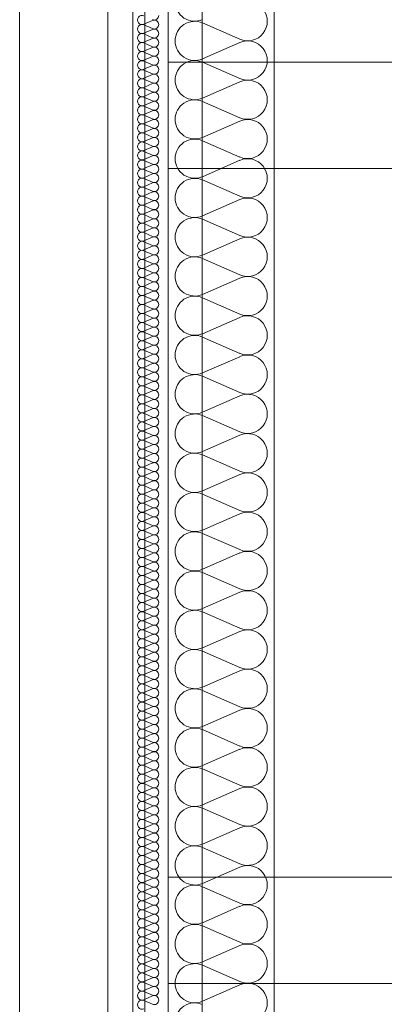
# Model space of a CAD drawing. Header units: millimetres. Extents: x 204754 to 499005, y -178579 to -103222.
# Tile 135 of 178: x 349742 to 350257, y -133309 to -131920. Entities that reach past the tile are written whole.
import ezdxf

# ---------------------------------------------------------------- set-up
doc = ezdxf.new("R2010")
doc.units = ezdxf.units.MM
doc.header["$MEASUREMENT"] = 0
doc.layers.get('0').update_dxf_attribs({"color": 252, "lineweight": 5})
for name, color, linetype, lineweight in [('Nowe_320-W Umeblowanie_Nr_pióra__103', 252, 'Continuous', 5), ('Nowe_320-W Umeblowanie_Nr_pióra__181', 252, 'Continuous', 5), ('Nowe_820-G Rysunki Obrazki_Nr_pióra__1', 252, 'Continuous', 5), ('Nowe_820-G Rysunki Obrazki_Nr_pióra__27', 252, 'Continuous', 5), ('Nowe_820-G Rysunki Obrazki_Nr_pióra__7', 252, 'Continuous', 5), ('Nowe_Nowe_220(1)-A Ściany zewnętrzne_Nr_pióra__23', 252, 'Continuous', 5)]:
    doc.layers.add(name, color=color, linetype=linetype, lineweight=lineweight)

# ---------------------------------------------------------------- blocks, each defined once
blk = doc.blocks.new('podkład 20251118')
at = {"layer": 'Nowe_320-W Umeblowanie_Nr_pióra__103', "color": 252, "linetype": 'Continuous', "lineweight": 5}
for p, q in [((350052.8, -131947.4), (350000.2, -131924.3)), ((350000.2, -131975.1), (350052.8, -131952)), ((350052.8, -132002.8), (350000.2, -131979.7)), ((350000.2, -132030.5), (350052.8, -132007.4)), ((350052.8, -132058.2), (350000.2, -132035.1)), ((350000.2, -132085.9), (350052.8, -132062.8)), ((350052.8, -132113.6), (350000.2, -132090.5)), ((350000.2, -132141.3), (350052.8, -132118.2)), ((350052.8, -132169), (350000.2, -132145.9)), ((350000.2, -132196.7), (350052.8, -132173.6)), ((350052.8, -132224.4), (350000.2, -132201.4)), ((350000.2, -132252.1), (350052.8, -132229.1)), ((350052.8, -132279.8), (350000.2, -132256.8)), ((350000.2, -132307.5), (350052.8, -132284.5)), ((350052.8, -132335.2), (350000.2, -132312.2)), ((350000.2, -132362.9), (350052.8, -132339.9)), ((350052.8, -132390.6), (350000.2, -132367.6)), ((350000.2, -132418.3), (350052.8, -132395.3)), ((350052.8, -132446), (350000.2, -132423)), ((350000.2, -132473.7), (350052.8, -132450.7)), ((350052.8, -132501.4), (350000.2, -132478.4)), ((350000.2, -132529.1), (350052.8, -132506.1)), ((350052.8, -132556.8), (350000.2, -132533.8)), ((350000.2, -132584.5), (350052.8, -132561.5)), ((350052.8, -132612.2), (350000.2, -132589.2)), ((350000.2, -132639.9), (350052.8, -132616.9)), ((350052.8, -132667.6), (350000.2, -132644.6)), ((350000.2, -132695.3), (350052.8, -132672.3)), ((350052.8, -132723), (350000.2, -132700)), ((350000.2, -132750.7), (350052.8, -132727.7)), ((350052.8, -132778.4), (350000.2, -132755.4)), ((350000.2, -132806.2), (350052.8, -132783.1)), ((350052.8, -132833.9), (350000.2, -132810.8)), ((350000.2, -132861.6), (350052.8, -132838.5)), ((350052.8, -132889.3), (350000.2, -132866.2)), ((350000.2, -132917), (350052.8, -132893.9)), ((350052.8, -132944.7), (350000.2, -132921.6)), ((350000.2, -132972.4), (350052.8, -132949.3)), ((350052.8, -133000.1), (350000.2, -132977)), ((350000.2, -133027.8), (350052.8, -133004.7)), ((350052.8, -133055.5), (350000.2, -133032.4)), ((350000.2, -133083.2), (350052.8, -133060.1)), ((350052.8, -133110.9), (350000.2, -133087.8)), ((350000.2, -133138.6), (350052.8, -133115.5)), ((350052.8, -133166.3), (350000.2, -133143.2)), ((350000.2, -133194), (350052.8, -133170.9)), ((350052.8, -133221.7), (350000.2, -133198.6)), ((350000.2, -133249.4), (350052.8, -133226.3)), ((350052.8, -133277.1), (350000.2, -133254)), ((350000.2, -133304.8), (350052.8, -133281.7))]:
    blk.add_line(p, q, dxfattribs=at)
at = {"layer": 'Nowe_320-W Umeblowanie_Nr_pióra__103', "color": 252, "linetype": 'Continuous', "lineweight": 5, "extrusion": (0, 0, -1)}
for centre, major_axis, start_param, end_param in [((350063.9, -131922), (-27.7, 0), 1.158002, 5.125182), ((349989.1, -131894.3), (27.7, 0), 1.158003, 3.141593), ((349989.1, -131949.7), (-27.7, 0), 0, 1.98359), ((350063.9, -131977.4), (-27.7, 0), 1.158002, 5.125182), ((349989.1, -131949.7), (27.7, 0), 1.158003, 3.141593), ((349989.1, -132005.1), (-27.7, 0), 0, 1.98359), ((350063.9, -132032.8), (-27.7, 0), 1.158002, 5.125182), ((349989.1, -132005.1), (27.7, 0), 1.158003, 3.141593), ((349989.1, -132060.5), (-27.7, 0), 0, 1.98359), ((350063.9, -132088.2), (-27.7, 0), 1.158002, 5.125182), ((349989.1, -132060.5), (27.7, 0), 1.158003, 3.141593), ((349989.1, -132115.9), (-27.7, 0), 0, 1.98359), ((350063.9, -132143.6), (27.7, 0), 4.299595, 8.266775), ((349989.1, -132115.9), (-27.7, 0), 4.299596, 6.283185), ((349989.1, -132171.3), (-27.7, 0), 0, 1.98359), ((350063.9, -132199), (27.7, 0), 4.299595, 8.266775), ((349989.1, -132171.3), (-27.7, 0), 4.299596, 6.283185), ((349989.1, -132226.7), (-27.7, 0), 0, 1.98359), ((350063.9, -132254.4), (27.7, 0), 4.299595, 8.266775), ((349989.1, -132226.7), (-27.7, 0), 4.299596, 6.283185), ((349989.1, -132282.1), (-27.7, 0), 0, 1.98359), ((350063.9, -132309.8), (27.7, 0), 4.299595, 8.266775), ((349989.1, -132282.1), (-27.7, 0), 4.299596, 6.283185), ((349989.1, -132337.5), (-27.7, 0), 0, 1.98359), ((350063.9, -132365.2), (-27.7, 0), 1.158002, 5.125182), ((349989.1, -132337.5), (-27.7, 0), 4.299596, 6.283185), ((349989.1, -132392.9), (-27.7, 0), 0, 1.98359), ((350063.9, -132420.6), (-27.7, 0), 1.158002, 5.125182), ((349989.1, -132392.9), (-27.7, 0), 4.299596, 6.283185), ((349989.1, -132448.3), (-27.7, 0), 0, 1.98359), ((350063.9, -132476), (-27.7, 0), 1.158002, 5.125182), ((349989.1, -132448.3), (27.7, 0), 1.158003, 3.141593), ((349989.1, -132503.8), (-27.7, 0), 0, 1.98359), ((350063.9, -132531.5), (-27.7, 0), 1.158002, 5.125182), ((349989.1, -132503.8), (27.7, 0), 1.158003, 3.141593), ((349989.1, -132559.2), (-27.7, 0), 0, 1.98359), ((350063.9, -132586.9), (-27.7, 0), 1.158002, 5.125182), ((349989.1, -132559.2), (27.7, 0), 1.158003, 3.141593), ((349989.1, -132614.6), (-27.7, 0), 0, 1.98359), ((350063.9, -132642.3), (-27.7, 0), 1.158002, 5.125182), ((349989.1, -132614.6), (27.7, 0), 1.158003, 3.141593), ((349989.1, -132670), (-27.7, 0), 0, 1.98359), ((350063.9, -132697.7), (-27.7, 0), 1.158002, 5.125182), ((349989.1, -132670), (27.7, 0), 1.158003, 3.141593), ((349989.1, -132725.4), (-27.7, 0), 0, 1.98359), ((350063.9, -132753.1), (-27.7, 0), 1.158002, 5.125182), ((349989.1, -132725.4), (27.7, 0), 1.158003, 3.141593), ((349989.1, -132780.8), (-27.7, 0), 0, 1.98359), ((349989.1, -132780.8), (27.7, 0), 1.158003, 3.141593), ((350063.9, -132808.5), (-27.7, 0), 1.158002, 5.125182), ((349989.1, -132836.2), (-27.7, 0), 0, 1.98359), ((349989.1, -132836.2), (27.7, 0), 1.158003, 3.141593), ((350063.9, -132863.9), (-27.7, 0), 1.158002, 5.125182), ((349989.1, -132891.6), (-27.7, 0), 0, 1.98359), ((349989.1, -132891.6), (27.7, 0), 1.158003, 3.141593), ((350063.9, -132919.3), (27.7, 0), 4.299595, 8.266775), ((349989.1, -132947), (-27.7, 0), 0, 1.98359), ((349989.1, -132947), (-27.7, 0), 4.299596, 6.283185), ((350063.9, -132974.7), (27.7, 0), 4.299595, 8.266775), ((349989.1, -133002.4), (-27.7, 0), 0, 1.98359), ((349989.1, -133002.4), (-27.7, 0), 4.299596, 6.283185), ((350063.9, -133030.1), (27.7, 0), 4.299595, 8.266775), ((349989.1, -133057.8), (-27.7, 0), 0, 1.98359), ((349989.1, -133057.8), (-27.7, 0), 4.299596, 6.283185), ((350063.9, -133085.5), (-27.7, 0), 1.158002, 5.125182), ((349989.1, -133113.2), (-27.7, 0), 0, 1.98359), ((349989.1, -133113.2), (-27.7, 0), 4.299596, 6.283185), ((350063.9, -133140.9), (-27.7, 0), 1.158002, 5.125182), ((349989.1, -133168.6), (-27.7, 0), 0, 1.98359), ((349989.1, -133168.6), (-27.7, 0), 4.299596, 6.283185), ((350063.9, -133196.3), (-27.7, 0), 1.158002, 5.125182), ((349989.1, -133224), (-27.7, 0), 0, 1.98359), ((349989.1, -133224), (27.7, 0), 1.158003, 3.141593), ((350063.9, -133251.7), (-27.7, 0), 1.158002, 5.125182), ((349989.1, -133279.4), (-27.7, 0), 0, 1.98359), ((349989.1, -133279.4), (27.7, 0), 1.158003, 3.141593), ((350063.9, -133307.1), (-27.7, 0), 1.158002, 5.125182), ((349989.1, -133334.8), (-27.7, 0), 0, 1.98359)]:
    blk.add_ellipse(centre, major_axis=major_axis, ratio=0.998041, start_param=start_param, end_param=end_param, dxfattribs=at)
at = {"layer": 'Nowe_320-W Umeblowanie_Nr_pióra__181', "color": 252, "linetype": 'Continuous', "lineweight": 5}
for p, q in [((349929.5, -131920.8), (349917.4, -131926.1)), ((349917.4, -131927.1), (349929.5, -131932.4)), ((349929.5, -131933.5), (349917.4, -131938.8)), ((349917.4, -131939.9), (349929.5, -131945.2)), ((349929.5, -131946.3), (349917.4, -131951.6)), ((349917.4, -131952.6), (349929.5, -131957.9)), ((349929.5, -131959), (349917.4, -131964.3)), ((349917.4, -131965.4), (349929.5, -131970.7)), ((349929.5, -131971.7), (349917.4, -131977.1)), ((349917.4, -131978.1), (349929.5, -131983.4)), ((349929.5, -131984.5), (349917.4, -131989.8)), ((349917.4, -131990.9), (349929.5, -131996.2)), ((349929.5, -131997.2), (349917.4, -132002.5)), ((349917.4, -132003.6), (349929.5, -132008.9)), ((349929.5, -132010), (349917.4, -132015.3)), ((349917.4, -132016.4), (349929.5, -132021.7)), ((349929.5, -132022.7), (349917.4, -132028)), ((349917.4, -132029.1), (349929.5, -132034.4)), ((349929.5, -132035.5), (349917.4, -132040.8)), ((349917.4, -132041.9), (349929.5, -132047.2)), ((349929.5, -132048.2), (349917.4, -132053.5)), ((349917.4, -132054.6), (349929.5, -132059.9)), ((349929.5, -132061), (349917.4, -132066.3)), ((349917.4, -132067.3), (349929.5, -132072.6)), ((349929.5, -132073.7), (349917.4, -132079)), ((349917.4, -132080.1), (349929.5, -132085.4)), ((349929.5, -132086.5), (349917.4, -132091.8)), ((349917.4, -132092.8), (349929.5, -132098.1)), ((349929.5, -132099.2), (349917.4, -132104.5)), ((349917.4, -132105.6), (349929.5, -132110.9)), ((349929.5, -132112), (349917.4, -132117.3)), ((349917.4, -132118.3), (349929.5, -132123.6)), ((349929.5, -132124.7), (349917.4, -132130)), ((349917.4, -132131.1), (349929.5, -132136.4)), ((349929.5, -132137.5), (349917.4, -132142.8)), ((349917.4, -132143.8), (349929.5, -132149.1)), ((349929.5, -132150.2), (349917.4, -132155.5)), ((349917.4, -132156.6), (349929.5, -132161.9)), ((349929.5, -132162.9), (349917.4, -132168.2)), ((349917.4, -132169.3), (349929.5, -132174.6)), ((349929.5, -132175.7), (349917.4, -132181)), ((349917.4, -132182.1), (349929.5, -132187.4)), ((349929.5, -132188.4), (349917.4, -132193.7)), ((349917.4, -132194.8), (349929.5, -132200.1)), ((349929.5, -132201.2), (349917.4, -132206.5)), ((349917.4, -132207.6), (349929.5, -132212.9)), ((349929.5, -132213.9), (349917.4, -132219.2)), ((349917.4, -132220.3), (349929.5, -132225.6)), ((349929.5, -132226.7), (349917.4, -132232)), ((349917.4, -132233.1), (349929.5, -132238.4)), ((349929.5, -132239.4), (349917.4, -132244.7)), ((349917.4, -132245.8), (349929.5, -132251.1)), ((349929.5, -132252.2), (349917.4, -132257.5)), ((349917.4, -132258.5), (349929.5, -132263.8)), ((349929.5, -132264.9), (349917.4, -132270.2)), ((349917.4, -132271.3), (349929.5, -132276.6)), ((349929.5, -132277.7), (349917.4, -132283)), ((349917.4, -132284), (349929.5, -132289.3)), ((349929.5, -132290.4), (349917.4, -132295.7)), ((349917.4, -132296.8), (349929.5, -132302.1)), ((349929.5, -132303.2), (349917.4, -132308.5)), ((349917.4, -132309.5), (349929.5, -132314.8)), ((349929.5, -132315.9), (349917.4, -132321.2)), ((349917.4, -132322.3), (349929.5, -132327.6)), ((349929.5, -132328.6), (349917.4, -132334)), ((349917.4, -132335), (349929.5, -132340.3)), ((349929.5, -132341.4), (349917.4, -132346.7)), ((349917.4, -132347.8), (349929.5, -132353.1)), ((349929.5, -132354.1), (349917.4, -132359.4)), ((349917.4, -132360.5), (349929.5, -132365.8)), ((349929.5, -132366.9), (349917.4, -132372.2)), ((349917.4, -132373.3), (349929.5, -132378.6)), ((349929.5, -132379.6), (349917.4, -132384.9)), ((349917.4, -132386), (349929.5, -132391.3)), ((349929.5, -132392.4), (349917.4, -132397.7)), ((349917.4, -132398.8), (349929.5, -132404.1)), ((349929.5, -132405.1), (349917.4, -132410.4)), ((349917.4, -132411.5), (349929.5, -132416.8)), ((349929.5, -132417.9), (349917.4, -132423.2)), ((349917.4, -132424.2), (349929.5, -132429.5)), ((349929.5, -132430.6), (349917.4, -132435.9)), ((349917.4, -132437), (349929.5, -132442.3)), ((349929.5, -132443.4), (349917.4, -132448.7)), ((349917.4, -132449.7), (349929.5, -132455)), ((349929.5, -132456.1), (349917.4, -132461.4)), ((349917.4, -132462.5), (349929.5, -132467.8)), ((349929.5, -132468.9), (349917.4, -132474.2)), ((349917.4, -132475.2), (349929.5, -132480.5)), ((349929.5, -132481.6), (349917.4, -132486.9)), ((349917.4, -132488), (349929.5, -132493.3)), ((349929.5, -132494.4), (349917.4, -132499.7)), ((349917.4, -132500.7), (349929.5, -132506)), ((349929.5, -132507.1), (349917.4, -132512.4)), ((349917.4, -132513.5), (349929.5, -132518.8)), ((349929.5, -132519.8), (349917.4, -132525.1)), ((349917.4, -132526.2), (349929.5, -132531.5)), ((349929.5, -132532.6), (349917.4, -132537.9)), ((349917.4, -132539), (349929.5, -132544.3)), ((349929.5, -132545.3), (349917.4, -132550.6)), ((349917.4, -132551.7), (349929.5, -132557)), ((349929.5, -132558.1), (349917.4, -132563.4)), ((349917.4, -132564.5), (349929.5, -132569.8)), ((349929.5, -132570.8), (349917.4, -132576.1)), ((349917.4, -132577.2), (349929.5, -132582.5)), ((349929.5, -132583.6), (349917.4, -132588.9)), ((349917.4, -132589.9), (349929.5, -132595.3)), ((349929.5, -132596.3), (349917.4, -132601.6)), ((349917.4, -132602.7), (349929.5, -132608)), ((349929.5, -132609.1), (349917.4, -132614.4)), ((349917.4, -132615.4), (349929.5, -132620.7)), ((349929.5, -132621.8), (349917.4, -132627.1)), ((349917.4, -132628.2), (349929.5, -132633.5)), ((349929.5, -132634.6), (349917.4, -132639.9)), ((349917.4, -132640.9), (349929.5, -132646.2)), ((349929.5, -132647.3), (349917.4, -132652.6)), ((349917.4, -132653.7), (349929.5, -132659)), ((349929.5, -132660.1), (349917.4, -132665.4)), ((349917.4, -132666.4), (349929.5, -132671.7)), ((349929.5, -132672.8), (349917.4, -132678.1)), ((349917.4, -132679.2), (349929.5, -132684.5)), ((349929.5, -132685.5), (349917.4, -132690.8)), ((349917.4, -132691.9), (349929.5, -132697.2)), ((349929.5, -132698.3), (349917.4, -132703.6)), ((349917.4, -132704.7), (349929.5, -132710)), ((349929.5, -132711), (349917.4, -132716.3)), ((349917.4, -132717.4), (349929.5, -132722.7)), ((349929.5, -132723.8), (349917.4, -132729.1)), ((349917.4, -132730.2), (349929.5, -132735.5)), ((349929.5, -132736.5), (349917.4, -132741.8)), ((349917.4, -132742.9), (349929.5, -132748.2)), ((349929.5, -132749.3), (349917.4, -132754.6)), ((349917.4, -132755.7), (349929.5, -132761)), ((349929.5, -132762), (349917.4, -132767.3)), ((349917.4, -132768.4), (349929.5, -132773.7)), ((349929.5, -132774.8), (349917.4, -132780.1)), ((349917.4, -132781.1), (349929.5, -132786.4)), ((349929.5, -132787.5), (349917.4, -132792.8)), ((349917.4, -132793.9), (349929.5, -132799.2)), ((349929.5, -132800.3), (349917.4, -132805.6)), ((349917.4, -132806.6), (349929.5, -132811.9)), ((349929.5, -132813), (349917.4, -132818.3)), ((349917.4, -132819.4), (349929.5, -132824.7)), ((349929.5, -132825.8), (349917.4, -132831.1)), ((349917.4, -132832.1), (349929.5, -132837.4)), ((349929.5, -132838.5), (349917.4, -132843.8)), ((349917.4, -132844.9), (349929.5, -132850.2)), ((349929.5, -132851.3), (349917.4, -132856.6)), ((349917.4, -132857.6), (349929.5, -132862.9)), ((349929.5, -132864), (349917.4, -132869.3)), ((349917.4, -132870.4), (349929.5, -132875.7)), ((349929.5, -132876.7), (349917.4, -132882)), ((349917.4, -132883.1), (349929.5, -132888.4)), ((349929.5, -132889.5), (349917.4, -132894.8)), ((349917.4, -132895.9), (349929.5, -132901.2)), ((349929.5, -132902.2), (349917.4, -132907.5)), ((349917.4, -132908.6), (349929.5, -132913.9)), ((349929.5, -132915), (349917.4, -132920.3)), ((349917.4, -132921.4), (349929.5, -132926.7)), ((349929.5, -132927.7), (349917.4, -132933)), ((349917.4, -132934.1), (349929.5, -132939.4)), ((349929.5, -132940.5), (349917.4, -132945.8)), ((349917.4, -132946.8), (349929.5, -132952.2)), ((349929.5, -132953.2), (349917.4, -132958.5)), ((349917.4, -132959.6), (349929.5, -132964.9)), ((349929.5, -132966), (349917.4, -132971.3)), ((349917.4, -132972.3), (349929.5, -132977.6)), ((349929.5, -132978.7), (349917.4, -132984)), ((349917.4, -132985.1), (349929.5, -132990.4)), ((349929.5, -132991.5), (349917.4, -132996.8)), ((349917.4, -132997.8), (349929.5, -133003.1)), ((349929.5, -133004.2), (349917.4, -133009.5)), ((349917.4, -133010.6), (349929.5, -133015.9)), ((349929.5, -133017), (349917.4, -133022.3)), ((349917.4, -133023.3), (349929.5, -133028.6)), ((349929.5, -133029.7), (349917.4, -133035)), ((349917.4, -133036.1), (349929.5, -133041.4)), ((349929.5, -133042.4), (349917.4, -133047.7)), ((349917.4, -133048.8), (349929.5, -133054.1)), ((349929.5, -133055.2), (349917.4, -133060.5)), ((349917.4, -133061.6), (349929.5, -133066.9)), ((349929.5, -133067.9), (349917.4, -133073.2)), ((349917.4, -133074.3), (349929.5, -133079.6)), ((349929.5, -133080.7), (349917.4, -133086)), ((349917.4, -133087.1), (349929.5, -133092.4)), ((349929.5, -133093.4), (349917.4, -133098.7)), ((349917.4, -133099.8), (349929.5, -133105.1)), ((349929.5, -133106.2), (349917.4, -133111.5)), ((349917.4, -133112.6), (349929.5, -133117.9)), ((349929.5, -133118.9), (349917.4, -133124.2)), ((349917.4, -133125.3), (349929.5, -133130.6)), ((349929.5, -133131.7), (349917.4, -133137)), ((349917.4, -133138), (349929.5, -133143.3)), ((349929.5, -133144.4), (349917.4, -133149.7)), ((349917.4, -133150.8), (349929.5, -133156.1)), ((349929.5, -133157.2), (349917.4, -133162.5)), ((349917.4, -133163.5), (349929.5, -133168.8)), ((349929.5, -133169.9), (349917.4, -133175.2)), ((349917.4, -133176.3), (349929.5, -133181.6)), ((349929.5, -133182.7), (349917.4, -133188)), ((349917.4, -133189), (349929.5, -133194.3)), ((349929.5, -133195.4), (349917.4, -133200.7)), ((349917.4, -133201.8), (349929.5, -133207.1)), ((349929.5, -133208.1), (349917.4, -133213.5)), ((349917.4, -133214.5), (349929.5, -133219.8)), ((349929.5, -133220.9), (349917.4, -133226.2)), ((349917.4, -133227.3), (349929.5, -133232.6)), ((349929.5, -133233.6), (349917.4, -133238.9)), ((349917.4, -133240), (349929.5, -133245.3)), ((349929.5, -133246.4), (349917.4, -133251.7)), ((349917.4, -133252.8), (349929.5, -133258.1)), ((349929.5, -133259.1), (349917.4, -133264.4)), ((349917.4, -133265.5), (349929.5, -133270.8)), ((349929.5, -133271.9), (349917.4, -133277.2)), ((349917.4, -133278.3), (349929.5, -133283.6)), ((349929.5, -133284.6), (349917.4, -133289.9)), ((349917.4, -133291), (349929.5, -133296.3)), ((349929.5, -133297.4), (349917.4, -133302.7)), ((349917.4, -133303.7), (349929.5, -133309.1))]:
    blk.add_line(p, q, dxfattribs=at)
at = {"layer": 'Nowe_320-W Umeblowanie_Nr_pióra__181', "color": 252, "linetype": 'Continuous', "lineweight": 5, "extrusion": (0, 0, -1)}
for centre, major_axis, start_param, end_param in [((349914.8, -131920.2), (-6.38, 0), 4.299595, 8.266775), ((349932, -131913.9), (-6.38, 0), 3.141593, 5.125182), ((349914.8, -131933), (-6.38, 0), 4.299595, 8.266775), ((349932, -131926.6), (6.38, 0), 4.299596, 6.283185), ((349932, -131926.6), (-6.38, 0), 3.141593, 5.125182), ((349932, -131939.3), (6.38, 0), 4.299596, 6.283185), ((349914.8, -131945.7), (6.38, 0), 1.158002, 5.125182), ((349932, -131939.3), (-6.38, 0), 3.141593, 5.125182), ((349932, -131952.1), (6.38, 0), 4.299596, 6.283185), ((349914.8, -131958.5), (6.38, 0), 1.158002, 5.125182), ((349932, -131952.1), (-6.38, 0), 3.141593, 5.125182), ((349932, -131964.8), (-6.38, 0), 1.158003, 3.141593), ((349914.8, -131971.2), (6.38, 0), 1.158002, 5.125182), ((349932, -131964.8), (-6.38, 0), 3.141593, 5.125182), ((349932, -131977.6), (-6.38, 0), 1.158003, 3.141593), ((349914.8, -131984), (6.38, 0), 1.158002, 5.125182), ((349932, -131977.6), (-6.38, 0), 3.141593, 5.125182), ((349932, -131990.3), (-6.38, 0), 1.158003, 3.141593), ((349914.8, -131996.7), (6.38, 0), 1.158002, 5.125182), ((349914.8, -132009.5), (6.38, 0), 1.158002, 5.125182), ((349932, -131990.3), (-6.38, 0), 3.141593, 5.125182), ((349932, -132003.1), (-6.38, 0), 1.158003, 3.141593), ((349914.8, -132022.2), (-6.38, 0), 4.299595, 8.266775), ((349932, -132003.1), (-6.38, 0), 3.141593, 5.125182), ((349932, -132015.8), (6.38, 0), 4.299596, 6.283185), ((349932, -132015.8), (-6.38, 0), 3.141593, 5.125182), ((349914.8, -132034.9), (-6.38, 0), 4.299595, 8.266775), ((349932, -132028.6), (6.38, 0), 4.299596, 6.283185), ((349932, -132028.6), (-6.38, 0), 3.141593, 5.125182), ((349914.8, -132047.7), (6.38, 0), 1.158002, 5.125182), ((349932, -132041.3), (6.38, 0), 4.299596, 6.283185), ((349932, -132041.3), (-6.38, 0), 3.141593, 5.125182), ((349914.8, -132060.4), (6.38, 0), 1.158002, 5.125182), ((349932, -132054.1), (6.38, 0), 4.299596, 6.283185), ((349932, -132054.1), (-6.38, 0), 3.141593, 5.125182), ((349914.8, -132073.2), (6.38, 0), 1.158002, 5.125182), ((349932, -132066.8), (-6.38, 0), 1.158003, 3.141593), ((349932, -132066.8), (-6.38, 0), 3.141593, 5.125182), ((349914.8, -132085.9), (6.38, 0), 1.158002, 5.125182), ((349932, -132079.6), (-6.38, 0), 1.158003, 3.141593), ((349932, -132079.6), (-6.38, 0), 3.141593, 5.125182), ((349932, -132092.3), (-6.38, 0), 1.158003, 3.141593), ((349914.8, -132098.7), (6.38, 0), 1.158002, 5.125182), ((349932, -132092.3), (-6.38, 0), 3.141593, 5.125182), ((349932, -132105.1), (-6.38, 0), 1.158003, 3.141593), ((349914.8, -132111.4), (6.38, 0), 1.158002, 5.125182), ((349932, -132105.1), (-6.38, 0), 3.141593, 5.125182), ((349932, -132117.8), (6.38, 0), 4.299596, 6.283185), ((349914.8, -132124.2), (-6.38, 0), 4.299595, 8.266775), ((349932, -132117.8), (-6.38, 0), 3.141593, 5.125182), ((349932, -132130.5), (6.38, 0), 4.299596, 6.283185), ((349914.8, -132136.9), (-6.38, 0), 4.299595, 8.266775), ((349932, -132130.5), (-6.38, 0), 3.141593, 5.125182), ((349932, -132143.3), (6.38, 0), 4.299596, 6.283185), ((349914.8, -132149.7), (6.38, 0), 1.158002, 5.125182), ((349914.8, -132162.4), (6.38, 0), 1.158002, 5.125182), ((349932, -132143.3), (-6.38, 0), 3.141593, 5.125182), ((349932, -132156), (6.38, 0), 4.299596, 6.283185), ((349914.8, -132175.2), (6.38, 0), 1.158002, 5.125182), ((349932, -132156), (-6.38, 0), 3.141593, 5.125182), ((349932, -132168.8), (-6.38, 0), 1.158003, 3.141593), ((349932, -132168.8), (-6.38, 0), 3.141593, 5.125182), ((349914.8, -132187.9), (6.38, 0), 1.158002, 5.125182), ((349932, -132181.5), (-6.38, 0), 1.158003, 3.141593), ((349932, -132181.5), (-6.38, 0), 3.141593, 5.125182), ((349914.8, -132200.6), (6.38, 0), 1.158002, 5.125182), ((349932, -132194.3), (-6.38, 0), 1.158003, 3.141593), ((349932, -132194.3), (-6.38, 0), 3.141593, 5.125182), ((349914.8, -132213.4), (6.38, 0), 1.158002, 5.125182), ((349932, -132207), (-6.38, 0), 1.158003, 3.141593), ((349932, -132207), (-6.38, 0), 3.141593, 5.125182), ((349914.8, -132226.1), (-6.38, 0), 4.299595, 8.266775), ((349932, -132219.8), (6.38, 0), 4.299596, 6.283185), ((349932, -132219.8), (-6.38, 0), 3.141593, 5.125182), ((349914.8, -132238.9), (-6.38, 0), 4.299595, 8.266775), ((349932, -132232.5), (6.38, 0), 4.299596, 6.283185), ((349932, -132232.5), (-6.38, 0), 3.141593, 5.125182), ((349932, -132245.3), (6.38, 0), 4.299596, 6.283185), ((349914.8, -132251.6), (6.38, 0), 1.158002, 5.125182), ((349932, -132245.3), (-6.38, 0), 3.141593, 5.125182), ((349932, -132258), (6.38, 0), 4.299596, 6.283185), ((349914.8, -132264.4), (6.38, 0), 1.158002, 5.125182), ((349932, -132258), (-6.38, 0), 3.141593, 5.125182), ((349932, -132270.8), (-6.38, 0), 1.158003, 3.141593), ((349914.8, -132277.1), (6.38, 0), 1.158002, 5.125182), ((349932, -132270.8), (-6.38, 0), 3.141593, 5.125182), ((349932, -132283.5), (-6.38, 0), 1.158003, 3.141593), ((349914.8, -132289.9), (6.38, 0), 1.158002, 5.125182), ((349932, -132283.5), (-6.38, 0), 3.141593, 5.125182), ((349932, -132296.2), (-6.38, 0), 1.158003, 3.141593), ((349914.8, -132302.6), (6.38, 0), 1.158002, 5.125182), ((349914.8, -132315.4), (6.38, 0), 1.158002, 5.125182), ((349932, -132296.2), (-6.38, 0), 3.141593, 5.125182), ((349932, -132309), (-6.38, 0), 1.158003, 3.141593), ((349914.8, -132328.1), (-6.38, 0), 4.299595, 8.266775), ((349932, -132309), (-6.38, 0), 3.141593, 5.125182), ((349932, -132321.7), (6.38, 0), 4.299596, 6.283185), ((349932, -132321.7), (-6.38, 0), 3.141593, 5.125182), ((349914.8, -132340.9), (-6.38, 0), 4.299595, 8.266775), ((349932, -132334.5), (6.38, 0), 4.299596, 6.283185), ((349932, -132334.5), (-6.38, 0), 3.141593, 5.125182), ((349914.8, -132353.6), (6.38, 0), 1.158002, 5.125182), ((349932, -132347.2), (6.38, 0), 4.299596, 6.283185), ((349932, -132347.2), (-6.38, 0), 3.141593, 5.125182), ((349914.8, -132366.4), (6.38, 0), 1.158002, 5.125182), ((349932, -132360), (6.38, 0), 4.299596, 6.283185), ((349932, -132360), (-6.38, 0), 3.141593, 5.125182), ((349914.8, -132379.1), (6.38, 0), 1.158002, 5.125182), ((349932, -132372.7), (-6.38, 0), 1.158003, 3.141593), ((349932, -132372.7), (-6.38, 0), 3.141593, 5.125182), ((349914.8, -132391.8), (6.38, 0), 1.158002, 5.125182), ((349932, -132385.5), (-6.38, 0), 1.158003, 3.141593), ((349932, -132385.5), (-6.38, 0), 3.141593, 5.125182), ((349932, -132398.2), (-6.38, 0), 1.158003, 3.141593), ((349914.8, -132404.6), (6.38, 0), 1.158002, 5.125182), ((349932, -132398.2), (-6.38, 0), 3.141593, 5.125182), ((349932, -132411), (-6.38, 0), 1.158003, 3.141593), ((349914.8, -132417.3), (6.38, 0), 1.158002, 5.125182), ((349932, -132411), (-6.38, 0), 3.141593, 5.125182), ((349932, -132423.7), (6.38, 0), 4.299596, 6.283185), ((349914.8, -132430.1), (-6.38, 0), 4.299595, 8.266775), ((349932, -132423.7), (-6.38, 0), 3.141593, 5.125182), ((349932, -132436.5), (6.38, 0), 4.299596, 6.283185), ((349914.8, -132442.8), (-6.38, 0), 4.299595, 8.266775), ((349932, -132436.5), (-6.38, 0), 3.141593, 5.125182), ((349932, -132449.2), (6.38, 0), 4.299596, 6.283185), ((349914.8, -132455.6), (6.38, 0), 1.158002, 5.125182), ((349914.8, -132468.3), (6.38, 0), 1.158002, 5.125182), ((349932, -132449.2), (-6.38, 0), 3.141593, 5.125182), ((349932, -132462), (6.38, 0), 4.299596, 6.283185), ((349914.8, -132481.1), (6.38, 0), 1.158002, 5.125182), ((349932, -132462), (-6.38, 0), 3.141593, 5.125182), ((349932, -132474.7), (-6.38, 0), 1.158003, 3.141593), ((349932, -132474.7), (-6.38, 0), 3.141593, 5.125182), ((349914.8, -132493.8), (6.38, 0), 1.158002, 5.125182), ((349932, -132487.4), (-6.38, 0), 1.158003, 3.141593), ((349932, -132487.4), (-6.38, 0), 3.141593, 5.125182), ((349914.8, -132506.6), (6.38, 0), 1.158002, 5.125182), ((349932, -132500.2), (-6.38, 0), 1.158003, 3.141593), ((349932, -132500.2), (-6.38, 0), 3.141593, 5.125182), ((349914.8, -132519.3), (6.38, 0), 1.158002, 5.125182), ((349932, -132512.9), (-6.38, 0), 1.158003, 3.141593), ((349932, -132512.9), (-6.38, 0), 3.141593, 5.125182), ((349914.8, -132532.1), (-6.38, 0), 4.299595, 8.266775), ((349932, -132525.7), (6.38, 0), 4.299596, 6.283185), ((349932, -132525.7), (-6.38, 0), 3.141593, 5.125182), ((349914.8, -132544.8), (-6.38, 0), 4.299595, 8.266775), ((349932, -132538.4), (6.38, 0), 4.299596, 6.283185), ((349932, -132538.4), (-6.38, 0), 3.141593, 5.125182), ((349932, -132551.2), (6.38, 0), 4.299596, 6.283185), ((349914.8, -132557.5), (6.38, 0), 1.158002, 5.125182), ((349932, -132551.2), (-6.38, 0), 3.141593, 5.125182), ((349932, -132563.9), (6.38, 0), 4.299596, 6.283185), ((349914.8, -132570.3), (6.38, 0), 1.158002, 5.125182), ((349932, -132563.9), (-6.38, 0), 3.141593, 5.125182), ((349932, -132576.7), (-6.38, 0), 1.158003, 3.141593), ((349914.8, -132583), (6.38, 0), 1.158002, 5.125182), ((349932, -132576.7), (-6.38, 0), 3.141593, 5.125182), ((349932, -132589.4), (-6.38, 0), 1.158003, 3.141593), ((349914.8, -132595.8), (6.38, 0), 1.158002, 5.125182), ((349932, -132589.4), (-6.38, 0), 3.141593, 5.125182), ((349932, -132602.2), (-6.38, 0), 1.158003, 3.141593), ((349914.8, -132608.5), (6.38, 0), 1.158002, 5.125182), ((349932, -132602.2), (-6.38, 0), 3.141593, 5.125182), ((349932, -132614.9), (-6.38, 0), 1.158003, 3.141593), ((349914.8, -132621.3), (6.38, 0), 1.158002, 5.125182), ((349914.8, -132634), (-6.38, 0), 4.299595, 8.266775), ((349932, -132614.9), (-6.38, 0), 3.141593, 5.125182), ((349932, -132627.7), (6.38, 0), 4.299596, 6.283185), ((349932, -132627.7), (-6.38, 0), 3.141593, 5.125182), ((349914.8, -132646.8), (-6.38, 0), 4.299595, 8.266775), ((349932, -132640.4), (6.38, 0), 4.299596, 6.283185), ((349932, -132640.4), (-6.38, 0), 3.141593, 5.125182), ((349914.8, -132659.5), (6.38, 0), 1.158002, 5.125182), ((349932, -132653.1), (6.38, 0), 4.299596, 6.283185), ((349932, -132653.1), (-6.38, 0), 3.141593, 5.125182), ((349914.8, -132672.3), (6.38, 0), 1.158002, 5.125182), ((349932, -132665.9), (6.38, 0), 4.299596, 6.283185), ((349932, -132665.9), (-6.38, 0), 3.141593, 5.125182), ((349914.8, -132685), (6.38, 0), 1.158002, 5.125182), ((349932, -132678.6), (-6.38, 0), 1.158003, 3.141593), ((349932, -132678.6), (-6.38, 0), 3.141593, 5.125182), ((349914.8, -132697.8), (6.38, 0), 1.158002, 5.125182), ((349932, -132691.4), (-6.38, 0), 1.158003, 3.141593), ((349932, -132691.4), (-6.38, 0), 3.141593, 5.125182), ((349932, -132704.1), (-6.38, 0), 1.158003, 3.141593), ((349914.8, -132710.5), (6.38, 0), 1.158002, 5.125182), ((349932, -132704.1), (-6.38, 0), 3.141593, 5.125182), ((349932, -132716.9), (-6.38, 0), 1.158003, 3.141593), ((349914.8, -132723.3), (6.38, 0), 1.158002, 5.125182), ((349932, -132716.9), (-6.38, 0), 3.141593, 5.125182), ((349932, -132729.6), (6.38, 0), 4.299596, 6.283185), ((349914.8, -132736), (-6.38, 0), 4.299595, 8.266775), ((349932, -132729.6), (-6.38, 0), 3.141593, 5.125182), ((349932, -132742.4), (6.38, 0), 4.299596, 6.283185), ((349914.8, -132748.7), (6.38, 0), 1.158002, 5.125182), ((349932, -132742.4), (-6.38, 0), 3.141593, 5.125182), ((349932, -132755.1), (6.38, 0), 4.299596, 6.283185), ((349914.8, -132761.5), (6.38, 0), 1.158002, 5.125182), ((349932, -132755.1), (-6.38, 0), 3.141593, 5.125182), ((349932, -132767.9), (6.38, 0), 4.299596, 6.283185), ((349914.8, -132774.2), (6.38, 0), 1.158002, 5.125182), ((349914.8, -132787), (6.38, 0), 1.158002, 5.125182), ((349932, -132767.9), (-6.38, 0), 3.141593, 5.125182), ((349932, -132780.6), (-6.38, 0), 1.158003, 3.141593), ((349932, -132780.6), (-6.38, 0), 3.141593, 5.125182), ((349914.8, -132799.7), (6.38, 0), 1.158002, 5.125182), ((349932, -132793.4), (-6.38, 0), 1.158003, 3.141593), ((349932, -132793.4), (-6.38, 0), 3.141593, 5.125182), ((349914.8, -132812.5), (6.38, 0), 1.158002, 5.125182), ((349932, -132806.1), (-6.38, 0), 1.158003, 3.141593), ((349932, -132806.1), (-6.38, 0), 3.141593, 5.125182), ((349914.8, -132825.2), (6.38, 0), 1.158002, 5.125182), ((349932, -132818.8), (-6.38, 0), 1.158003, 3.141593), ((349932, -132818.8), (-6.38, 0), 3.141593, 5.125182), ((349914.8, -132838), (-6.38, 0), 4.299595, 8.266775), ((349932, -132831.6), (6.38, 0), 4.299596, 6.283185), ((349932, -132831.6), (-6.38, 0), 3.141593, 5.125182), ((349914.8, -132850.7), (6.38, 0), 1.158002, 5.125182), ((349932, -132844.3), (6.38, 0), 4.299596, 6.283185), ((349932, -132844.3), (-6.38, 0), 3.141593, 5.125182), ((349914.8, -132863.5), (6.38, 0), 1.158002, 5.125182), ((349932, -132857.1), (6.38, 0), 4.299596, 6.283185), ((349932, -132857.1), (-6.38, 0), 3.141593, 5.125182), ((349932, -132869.8), (6.38, 0), 4.299596, 6.283185), ((349914.8, -132876.2), (6.38, 0), 1.158002, 5.125182), ((349932, -132869.8), (-6.38, 0), 3.141593, 5.125182), ((349932, -132882.6), (-6.38, 0), 1.158003, 3.141593), ((349914.8, -132889), (6.38, 0), 1.158002, 5.125182), ((349932, -132882.6), (-6.38, 0), 3.141593, 5.125182), ((349932, -132895.3), (-6.38, 0), 1.158003, 3.141593), ((349914.8, -132901.7), (6.38, 0), 1.158002, 5.125182), ((349932, -132895.3), (-6.38, 0), 3.141593, 5.125182), ((349932, -132908.1), (-6.38, 0), 1.158003, 3.141593), ((349914.8, -132914.4), (6.38, 0), 1.158002, 5.125182), ((349932, -132908.1), (-6.38, 0), 3.141593, 5.125182), ((349932, -132920.8), (-6.38, 0), 1.158003, 3.141593), ((349914.8, -132927.2), (6.38, 0), 1.158002, 5.125182), ((349914.8, -132939.9), (-6.38, 0), 4.299595, 8.266775), ((349932, -132920.8), (-6.38, 0), 3.141593, 5.125182), ((349932, -132933.6), (6.38, 0), 4.299596, 6.283185), ((349932, -132933.6), (-6.38, 0), 3.141593, 5.125182), ((349914.8, -132952.7), (6.38, 0), 1.158002, 5.125182), ((349932, -132946.3), (6.38, 0), 4.299596, 6.283185), ((349932, -132946.3), (-6.38, 0), 3.141593, 5.125182), ((349914.8, -132965.4), (6.38, 0), 1.158002, 5.125182), ((349932, -132959.1), (6.38, 0), 4.299596, 6.283185), ((349932, -132959.1), (-6.38, 0), 3.141593, 5.125182), ((349914.8, -132978.2), (6.38, 0), 1.158002, 5.125182), ((349932, -132971.8), (6.38, 0), 4.299596, 6.283185), ((349932, -132971.8), (-6.38, 0), 3.141593, 5.125182), ((349914.8, -132990.9), (6.38, 0), 1.158002, 5.125182), ((349932, -132984.6), (-6.38, 0), 1.158003, 3.141593), ((349932, -132984.6), (-6.38, 0), 3.141593, 5.125182), ((349914.8, -133003.7), (6.38, 0), 1.158002, 5.125182), ((349932, -132997.3), (-6.38, 0), 1.158003, 3.141593), ((349932, -132997.3), (-6.38, 0), 3.141593, 5.125182), ((349914.8, -133016.4), (6.38, 0), 1.158002, 5.125182), ((349932, -133010), (-6.38, 0), 1.158003, 3.141593), ((349932, -133010), (-6.38, 0), 3.141593, 5.125182), ((349932, -133022.8), (-6.38, 0), 1.158003, 3.141593), ((349914.8, -133029.2), (-6.38, 0), 4.299595, 8.266775), ((349932, -133022.8), (-6.38, 0), 3.141593, 5.125182), ((349932, -133035.5), (6.38, 0), 4.299596, 6.283185), ((349914.8, -133041.9), (-6.38, 0), 4.299595, 8.266775), ((349932, -133035.5), (-6.38, 0), 3.141593, 5.125182), ((349932, -133048.3), (6.38, 0), 4.299596, 6.283185), ((349914.8, -133054.7), (6.38, 0), 1.158002, 5.125182), ((349932, -133048.3), (-6.38, 0), 3.141593, 5.125182), ((349932, -133061), (6.38, 0), 4.299596, 6.283185), ((349914.8, -133067.4), (6.38, 0), 1.158002, 5.125182), ((349932, -133061), (-6.38, 0), 3.141593, 5.125182), ((349932, -133073.8), (6.38, 0), 4.299596, 6.283185), ((349914.8, -133080.2), (6.38, 0), 1.158002, 5.125182), ((349914.8, -133092.9), (6.38, 0), 1.158002, 5.125182), ((349932, -133073.8), (-6.38, 0), 3.141593, 5.125182), ((349932, -133086.5), (-6.38, 0), 1.158003, 3.141593), ((349932, -133086.5), (-6.38, 0), 3.141593, 5.125182), ((349914.8, -133105.6), (6.38, 0), 1.158002, 5.125182), ((349932, -133099.3), (-6.38, 0), 1.158003, 3.141593), ((349932, -133099.3), (-6.38, 0), 3.141593, 5.125182), ((349914.8, -133118.4), (6.38, 0), 1.158002, 5.125182), ((349932, -133112), (-6.38, 0), 1.158003, 3.141593), ((349932, -133112), (-6.38, 0), 3.141593, 5.125182), ((349914.8, -133131.1), (-6.38, 0), 4.299595, 8.266775), ((349932, -133124.8), (-6.38, 0), 1.158003, 3.141593), ((349932, -133124.8), (-6.38, 0), 3.141593, 5.125182), ((349914.8, -133143.9), (-6.38, 0), 4.299595, 8.266775), ((349932, -133137.5), (6.38, 0), 4.299596, 6.283185), ((349932, -133137.5), (-6.38, 0), 3.141593, 5.125182), ((349914.8, -133156.6), (6.38, 0), 1.158002, 5.125182), ((349932, -133150.3), (6.38, 0), 4.299596, 6.283185), ((349932, -133150.3), (-6.38, 0), 3.141593, 5.125182), ((349914.8, -133169.4), (6.38, 0), 1.158002, 5.125182), ((349932, -133163), (6.38, 0), 4.299596, 6.283185), ((349932, -133163), (-6.38, 0), 3.141593, 5.125182), ((349932, -133175.7), (6.38, 0), 4.299596, 6.283185), ((349914.8, -133182.1), (6.38, 0), 1.158002, 5.125182), ((349932, -133175.7), (-6.38, 0), 3.141593, 5.125182), ((349932, -133188.5), (-6.38, 0), 1.158003, 3.141593), ((349914.8, -133194.9), (6.38, 0), 1.158002, 5.125182), ((349932, -133188.5), (-6.38, 0), 3.141593, 5.125182), ((349932, -133201.2), (-6.38, 0), 1.158003, 3.141593), ((349914.8, -133207.6), (6.38, 0), 1.158002, 5.125182), ((349932, -133201.2), (-6.38, 0), 3.141593, 5.125182), ((349932, -133214), (-6.38, 0), 1.158003, 3.141593), ((349914.8, -133220.4), (6.38, 0), 1.158002, 5.125182), ((349932, -133214), (-6.38, 0), 3.141593, 5.125182), ((349932, -133226.7), (6.38, 0), 4.299596, 6.283185), ((349914.8, -133233.1), (-6.38, 0), 4.299595, 8.266775), ((349914.8, -133245.9), (-6.38, 0), 4.299595, 8.266775), ((349932, -133226.7), (-6.38, 0), 3.141593, 5.125182), ((349932, -133239.5), (6.38, 0), 4.299596, 6.283185), ((349914.8, -133258.6), (6.38, 0), 1.158002, 5.125182), ((349932, -133239.5), (-6.38, 0), 3.141593, 5.125182), ((349932, -133252.2), (6.38, 0), 4.299596, 6.283185), ((349932, -133252.2), (-6.38, 0), 3.141593, 5.125182), ((349914.8, -133271.3), (6.38, 0), 1.158002, 5.125182), ((349932, -133265), (6.38, 0), 4.299596, 6.283185), ((349932, -133265), (-6.38, 0), 3.141593, 5.125182), ((349914.8, -133284.1), (6.38, 0), 1.158002, 5.125182), ((349932, -133277.7), (6.38, 0), 4.299596, 6.283185), ((349932, -133277.7), (-6.38, 0), 3.141593, 5.125182), ((349914.8, -133296.8), (6.38, 0), 1.158002, 5.125182), ((349932, -133290.5), (-6.38, 0), 1.158003, 3.141593), ((349932, -133290.5), (-6.38, 0), 3.141593, 5.125182), ((349914.8, -133309.6), (6.38, 0), 1.158002, 5.125182), ((349932, -133303.2), (-6.38, 0), 1.158003, 3.141593), ((349932, -133303.2), (-6.38, 0), 3.141593, 5.125182)]:
    blk.add_ellipse(centre, major_axis=major_axis, ratio=0.998881, start_param=start_param, end_param=end_param, dxfattribs=at)
at = {"layer": 'Nowe_820-G Rysunki Obrazki_Nr_pióra__1', "color": 252, "linetype": 'Continuous', "lineweight": 5}
for p, q in [((349951.5, -138229.8), (349951.5, -130612.3)), ((350101.5, -138229.8), (350101.5, -130609.3)), ((352182.3, -131979.8), (349951.5, -131979.8)), ((352182.3, -132129.8), (349951.5, -132129.8)), ((352032.3, -133129.8), (349951.5, -133129.8)), ((352032.3, -133279.8), (349951.5, -133279.8))]:
    blk.add_line(p, q, dxfattribs=at)
at = {"layer": 'Nowe_820-G Rysunki Obrazki_Nr_pióra__27', "color": 252, "linetype": 'Continuous', "lineweight": 5}
blk.add_line((349901.5, -138229.8), (349901.5, -130613.7), dxfattribs=at)
at = {"layer": 'Nowe_820-G Rysunki Obrazki_Nr_pióra__7', "color": 252, "linetype": 'Continuous', "lineweight": 5}
for p, q in [((349918.9, -134253.4), (349918.9, -130849.9)), ((349999.5, -130849.9), (349999.5, -134253.4))]:
    blk.add_line(p, q, dxfattribs=at)
at = {"layer": 'Nowe_Nowe_220(1)-A Ściany zewnętrzne_Nr_pióra__23', "color": 252, "linetype": 'Continuous', "lineweight": 5}
for p, q in [((349741.9, -130535.7), (349741.9, -135193.5)), ((349866.2, -130535.7), (349866.2, -135165.7))]:
    blk.add_line(p, q, dxfattribs=at)

msp = doc.modelspace()

# ---------------------------------------------------------------- block references
msp.add_blockref('podkład 20251118', (0, 0))

doc.saveas('drawing.dxf')
